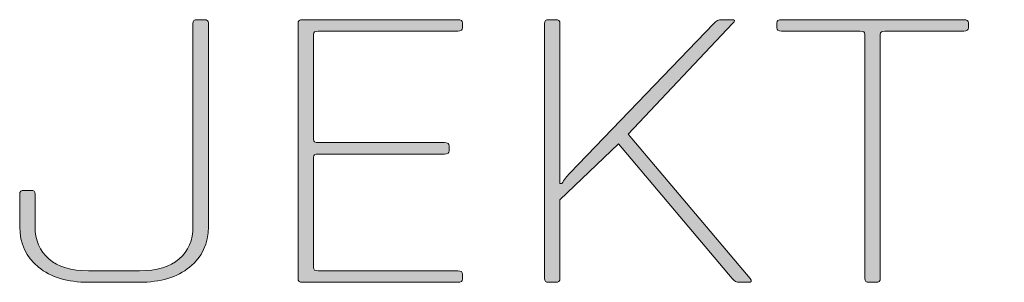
# Model space of a CAD drawing. Header units: millimetres. Extents: x -41546 to -38339, y -47321 to -45836.
# Tile 10 of 16: x -38491.36 to -38472.24, y -46747.58 to -46742.49. Entities that reach past the tile are written whole.
import ezdxf

# ---------------------------------------------------------------- set-up
doc = ezdxf.new("R2010")
doc.units = ezdxf.units.MM
doc.layers.add('G-ANNO-TTLB', color=6, linetype='Continuous', lineweight=9)
doc.layers.add('s-schody', color=10, linetype='Continuous', lineweight=5)
doc.styles.add('Arial_12', font='arial.ttf', dxfattribs={"height": 9})
doc.styles.add('Arial_13', font='arial.ttf', dxfattribs={"width": 0.8, "height": 15})
doc.styles.add('Arial_16', font='arial.ttf', dxfattribs={"height": 9})
doc.styles.add('Arial_20', font='arial.ttf', dxfattribs={"width": 0.8, "height": 14})

# ---------------------------------------------------------------- blocks, each defined once
blk = doc.blocks.new('TAB_ART_KONSTR')
at = {"layer": 's-schody'}
h = blk.add_hatch(color=251, dxfattribs=at)
edge = h.paths.add_edge_path()
edge.add_spline(control_points=[(-394.463, 356.798), (-394.298, 356.798), (-394.18, 356.883), (-394.109, 357.052), (-394.109, 357.052), (-394.109, 357.052), (-394.109, 357.052), (-394.109, 357.052)], knot_values=[-1, -1, -1, -1, -0.962962, -0.962962, -0.962962, -0.962862, -0.925924, -0.925924, -0.925924, -0.925924], degree=3, periodic=0)
edge.add_spline(control_points=[(-394.109, 357.052), (-394.108, 357.053), (-388.305, 373.668), (-388.305, 373.668), (-388.305, 373.668), (-388.305, 373.668), (-388.164, 373.668), (-388.164, 373.668), (-388.164, 373.668), (-388.164, 373.668), (-382.361, 357.052), (-382.361, 357.052), (-382.361, 357.052), (-382.29, 356.883), (-382.16, 356.798), (-381.972, 356.798), (-381.972, 356.798), (-381.972, 356.798), (-381.017, 356.798), (-381.017, 356.798), (-381.017, 356.798), (-380.827, 356.798), (-380.71, 356.883), (-380.663, 357.052), (-380.663, 357.052), (-380.663, 357.052), (-375.531, 374.655), (-375.531, 374.655), (-375.531, 374.655), (-375.461, 374.824), (-375.531, 374.908), (-375.744, 374.908), (-375.744, 374.908), (-375.744, 374.908), (-376.274, 374.908), (-376.274, 374.908), (-376.274, 374.908), (-376.486, 374.908), (-376.616, 374.824), (-376.663, 374.655), (-376.663, 374.655), (-376.663, 374.655), (-381.441, 357.868), (-381.441, 357.868), (-381.441, 357.868), (-381.441, 357.868), (-381.583, 357.868), (-381.583, 357.868), (-381.583, 357.868), (-381.583, 357.868), (-387.527, 374.655), (-387.527, 374.655), (-387.527, 374.655), (-387.598, 374.824), (-387.728, 374.908), (-387.916, 374.908), (-387.916, 374.908), (-387.916, 374.908), (-388.588, 374.908), (-388.588, 374.908), (-388.588, 374.908), (-388.777, 374.908), (-388.907, 374.824), (-388.979, 374.655), (-388.979, 374.655), (-388.979, 374.655), (-394.889, 357.868), (-394.889, 357.868), (-394.889, 357.868), (-394.889, 357.868), (-395.03, 357.868), (-395.03, 357.868), (-395.03, 357.868), (-395.03, 357.868), (-399.806, 374.655), (-399.806, 374.655), (-399.806, 374.655), (-399.877, 374.824), (-399.995, 374.908), (-400.16, 374.908), (-400.16, 374.908), (-400.16, 374.908), (-400.655, 374.908), (-400.655, 374.908), (-400.655, 374.908), (-400.892, 374.908), (-400.987, 374.824), (-400.939, 374.655), (-400.939, 374.655), (-400.939, 374.655), (-395.808, 357.052), (-395.808, 357.052), (-395.808, 357.052), (-395.738, 356.883), (-395.608, 356.798), (-395.419, 356.798), (-395.419, 356.798), (-395.419, 356.798), (-394.463, 356.798), (-394.463, 356.798)], knot_values=[-0.925924, -0.925924, -0.925924, -0.925924, -0.888889, -0.888889, -0.888889, -0.888789, -0.851852, -0.851852, -0.851852, -0.851752, -0.814815, -0.814815, -0.814815, -0.814715, -0.777778, -0.777778, -0.777778, -0.777678, -0.740741, -0.740741, -0.740741, -0.740641, -0.703704, -0.703704, -0.703704, -0.703604, -0.666667, -0.666667, -0.666667, -0.666567, -0.62963, -0.62963, -0.62963, -0.62953, -0.592593, -0.592593, -0.592593, -0.592493, -0.555556, -0.555556, -0.555556, -0.555456, -0.518519, -0.518519, -0.518519, -0.518419, -0.481481, -0.481481, -0.481481, -0.481381, -0.444444, -0.444444, -0.444444, -0.444344, -0.407407, -0.407407, -0.407407, -0.407307, -0.37037, -0.37037, -0.37037, -0.37027, -0.333333, -0.333333, -0.333333, -0.333233, -0.296296, -0.296296, -0.296296, -0.296196, -0.259259, -0.259259, -0.259259, -0.259159, -0.222222, -0.222222, -0.222222, -0.222122, -0.185185, -0.185185, -0.185185, -0.185085, -0.148148, -0.148148, -0.148148, -0.148048, -0.111111, -0.111111, -0.111111, -0.111011, -0.074074, -0.074074, -0.074074, -0.073974, -0.037037, -0.037037, -0.037037, -0.036937, 0, 0, 0, 0], degree=3, periodic=0)
edge = h.paths.add_edge_path()
edge.add_spline(control_points=[(-450.977, 356.798), (-450.788, 356.798), (-450.694, 356.883), (-450.694, 357.052)], knot_values=[-1, -1, -1, -1, -0.913043, -0.913043, -0.913043, -0.913043], degree=3, periodic=0)
edge.add_spline(control_points=[(-450.694, 357.052), (-450.694, 357.052), (-450.694, 362.487), (-450.694, 362.487), (-450.694, 362.487), (-450.694, 362.487), (-446.659, 366.346), (-446.659, 366.346), (-446.659, 366.346), (-446.659, 366.346), (-438.804, 357.052), (-438.804, 357.052), (-438.804, 357.052), (-438.661, 356.883), (-438.484, 356.798), (-438.272, 356.798), (-438.272, 356.798), (-438.272, 356.798), (-437.706, 356.798), (-437.706, 356.798), (-437.706, 356.798), (-437.471, 356.798), (-437.423, 356.883), (-437.564, 357.052), (-437.564, 357.052), (-437.564, 357.052), (-445.987, 367.022), (-445.987, 367.022), (-445.987, 367.022), (-445.987, 367.022), (-438.769, 374.655), (-438.769, 374.655), (-438.769, 374.655), (-438.579, 374.824), (-438.603, 374.908), (-438.839, 374.908), (-438.839, 374.908), (-438.839, 374.908), (-439.512, 374.908), (-439.512, 374.908), (-439.512, 374.908), (-439.724, 374.908), (-439.912, 374.824), (-440.078, 374.655), (-440.078, 374.655), (-440.078, 374.655), (-450.021, 364.318), (-450.021, 364.318), (-450.021, 364.318), (-450.233, 364.093), (-450.41, 363.858), (-450.552, 363.614), (-450.552, 363.614), (-450.552, 363.614), (-450.694, 363.614), (-450.694, 363.614), (-450.694, 363.614), (-450.694, 363.614), (-450.694, 374.655), (-450.694, 374.655), (-450.694, 374.655), (-450.694, 374.824), (-450.788, 374.908), (-450.977, 374.908), (-450.977, 374.908), (-450.977, 374.908), (-451.472, 374.908), (-451.472, 374.908), (-451.472, 374.908), (-451.66, 374.908), (-451.755, 374.824), (-451.755, 374.655), (-451.755, 374.655), (-451.755, 374.655), (-451.755, 357.052), (-451.755, 357.052), (-451.755, 357.052), (-451.755, 356.883), (-451.66, 356.798), (-451.472, 356.798), (-451.472, 356.798), (-451.472, 356.798), (-450.977, 356.798), (-450.977, 356.798)], knot_values=[-0.913043, -0.913043, -0.913043, -0.913043, -0.869565, -0.869565, -0.869565, -0.869465, -0.826087, -0.826087, -0.826087, -0.825987, -0.782609, -0.782609, -0.782609, -0.782509, -0.73913, -0.73913, -0.73913, -0.73903, -0.695652, -0.695652, -0.695652, -0.695552, -0.652174, -0.652174, -0.652174, -0.652074, -0.608696, -0.608696, -0.608696, -0.608596, -0.565217, -0.565217, -0.565217, -0.565117, -0.521739, -0.521739, -0.521739, -0.521639, -0.478261, -0.478261, -0.478261, -0.478161, -0.434783, -0.434783, -0.434783, -0.434683, -0.391304, -0.391304, -0.391304, -0.391204, -0.347826, -0.347826, -0.347826, -0.347726, -0.304348, -0.304348, -0.304348, -0.304248, -0.26087, -0.26087, -0.26087, -0.26077, -0.217391, -0.217391, -0.217391, -0.217291, -0.173913, -0.173913, -0.173913, -0.173813, -0.130435, -0.130435, -0.130435, -0.130335, -0.086957, -0.086957, -0.086957, -0.086857, -0.043478, -0.043478, -0.043478, -0.043378, 0, 0, 0, 0], degree=3, periodic=0)
edge = h.paths.add_edge_path()
edge.add_spline(control_points=[(-409.786, 356.798), (-408.347, 356.798), (-407.198, 357.145), (-406.336, 357.84)], knot_values=[-1, -1, -1, -1, -0.846154, -0.846154, -0.846154, -0.846154], degree=3, periodic=0)
edge.add_spline(control_points=[(-406.336, 357.84), (-405.475, 358.535), (-405.044, 359.464), (-405.044, 360.629), (-405.044, 360.629), (-405.044, 360.629), (-405.044, 371.077), (-405.044, 371.077), (-405.044, 371.077), (-405.044, 372.242), (-405.475, 373.171), (-406.336, 373.866), (-406.336, 373.866), (-407.198, 374.561), (-408.347, 374.908), (-409.786, 374.908), (-409.786, 374.908), (-409.786, 374.908), (-414.209, 374.908), (-414.209, 374.908), (-414.209, 374.908), (-415.649, 374.908), (-416.799, 374.561), (-417.66, 373.866), (-417.66, 373.866), (-418.52, 373.171), (-418.951, 372.242), (-418.951, 371.077), (-418.951, 371.077), (-418.951, 371.077), (-418.951, 360.629), (-418.951, 360.629), (-418.951, 360.629), (-418.951, 359.464), (-418.52, 358.535), (-417.66, 357.84), (-417.66, 357.84), (-416.799, 357.145), (-415.649, 356.798), (-414.209, 356.798), (-414.209, 356.798), (-414.209, 356.798), (-409.786, 356.798), (-409.786, 356.798)], knot_values=[-0.846154, -0.846154, -0.846154, -0.846154, -0.769231, -0.769231, -0.769231, -0.769131, -0.692308, -0.692308, -0.692308, -0.692208, -0.615385, -0.615385, -0.615385, -0.615285, -0.538462, -0.538462, -0.538462, -0.538362, -0.461538, -0.461538, -0.461538, -0.461438, -0.384615, -0.384615, -0.384615, -0.384515, -0.307692, -0.307692, -0.307692, -0.307592, -0.230769, -0.230769, -0.230769, -0.230669, -0.153846, -0.153846, -0.153846, -0.153746, -0.076923, -0.076923, -0.076923, -0.076823, 0, 0, 0, 0], degree=3, periodic=0)
edge = h.paths.add_edge_path(flags=16)
edge.add_spline(control_points=[(-416.934, 358.404), (-416.297, 357.859), (-415.389, 357.587), (-414.209, 357.587)], knot_values=[0.846154, 0.846154, 0.846154, 0.846154, 1, 1, 1, 1], degree=3, periodic=0)
edge.add_spline(control_points=[(-414.209, 357.587), (-414.209, 357.587), (-409.786, 357.587), (-409.786, 357.587), (-409.786, 357.587), (-408.607, 357.587), (-407.698, 357.859), (-407.061, 358.404), (-407.061, 358.404), (-406.424, 358.948), (-406.106, 359.699), (-406.106, 360.657), (-406.106, 360.657), (-406.106, 360.657), (-406.106, 371.049), (-406.106, 371.049), (-406.106, 371.049), (-406.106, 372.007), (-406.424, 372.758), (-407.061, 373.302), (-407.061, 373.302), (-407.698, 373.847), (-408.607, 374.119), (-409.786, 374.119), (-409.786, 374.119), (-409.786, 374.119), (-414.209, 374.119), (-414.209, 374.119), (-414.209, 374.119), (-415.389, 374.119), (-416.297, 373.847), (-416.934, 373.302), (-416.934, 373.302), (-417.572, 372.758), (-417.89, 372.007), (-417.89, 371.049), (-417.89, 371.049), (-417.89, 371.049), (-417.89, 360.657), (-417.89, 360.657), (-417.89, 360.657), (-417.89, 359.699), (-417.572, 358.948), (-416.934, 358.404)], knot_values=[0, 0, 0, 0, 0.076923, 0.076923, 0.076923, 0.077023, 0.153846, 0.153846, 0.153846, 0.153946, 0.230769, 0.230769, 0.230769, 0.230869, 0.307692, 0.307692, 0.307692, 0.307792, 0.384615, 0.384615, 0.384615, 0.384715, 0.461538, 0.461538, 0.461538, 0.461638, 0.538462, 0.538462, 0.538462, 0.538562, 0.615385, 0.615385, 0.615385, 0.615485, 0.692308, 0.692308, 0.692308, 0.692408, 0.769231, 0.769231, 0.769231, 0.769331, 0.846154, 0.846154, 0.846154, 0.846154], degree=3, periodic=0)
edge = h.paths.add_edge_path()
edge.add_spline(control_points=[(-428.859, 356.798), (-428.671, 356.798), (-428.576, 356.883), (-428.576, 357.052), (-428.576, 357.052), (-428.576, 357.052), (-428.576, 357.052), (-428.576, 357.052)], knot_values=[-1, -1, -1, -1, -0.941175, -0.941175, -0.941175, -0.941075, -0.882351, -0.882351, -0.882351, -0.882351], degree=3, periodic=0)
edge.add_spline(control_points=[(-428.576, 357.052), (-428.576, 357.053), (-428.576, 373.894), (-428.576, 373.894), (-428.576, 373.894), (-428.576, 374.044), (-428.47, 374.119), (-428.258, 374.119), (-428.258, 374.119), (-428.258, 374.119), (-422.808, 374.119), (-422.808, 374.119), (-422.808, 374.119), (-422.596, 374.119), (-422.49, 374.194), (-422.49, 374.344), (-422.49, 374.344), (-422.49, 374.344), (-422.49, 374.683), (-422.49, 374.683), (-422.49, 374.683), (-422.49, 374.833), (-422.596, 374.908), (-422.808, 374.908), (-422.808, 374.908), (-422.808, 374.908), (-435.407, 374.908), (-435.407, 374.908), (-435.407, 374.908), (-435.619, 374.908), (-435.725, 374.833), (-435.725, 374.683), (-435.725, 374.683), (-435.725, 374.683), (-435.725, 374.344), (-435.725, 374.344), (-435.725, 374.344), (-435.725, 374.194), (-435.619, 374.119), (-435.407, 374.119), (-435.407, 374.119), (-435.407, 374.119), (-429.957, 374.119), (-429.957, 374.119), (-429.957, 374.119), (-429.744, 374.119), (-429.638, 374.044), (-429.638, 373.894), (-429.638, 373.894), (-429.638, 373.894), (-429.638, 357.052), (-429.638, 357.052), (-429.638, 357.052), (-429.638, 356.883), (-429.544, 356.798), (-429.355, 356.798), (-429.355, 356.798), (-429.355, 356.798), (-428.859, 356.798), (-428.859, 356.798)], knot_values=[-0.882351, -0.882351, -0.882351, -0.882351, -0.823529, -0.823529, -0.823529, -0.823429, -0.764706, -0.764706, -0.764706, -0.764606, -0.705882, -0.705882, -0.705882, -0.705782, -0.647059, -0.647059, -0.647059, -0.646959, -0.588235, -0.588235, -0.588235, -0.588135, -0.529412, -0.529412, -0.529412, -0.529312, -0.470588, -0.470588, -0.470588, -0.470488, -0.411765, -0.411765, -0.411765, -0.411665, -0.352941, -0.352941, -0.352941, -0.352841, -0.294118, -0.294118, -0.294118, -0.294018, -0.235294, -0.235294, -0.235294, -0.235194, -0.176471, -0.176471, -0.176471, -0.176371, -0.117647, -0.117647, -0.117647, -0.117547, -0.058824, -0.058824, -0.058824, -0.058724, 0, 0, 0, 0], degree=3, periodic=0)
edge = h.paths.add_edge_path()
edge.add_spline(control_points=[(-476.03, 374.655), (-476.03, 374.824), (-475.936, 374.908), (-475.747, 374.908)], knot_values=[0.904762, 0.904762, 0.904762, 0.904762, 1, 1, 1, 1], degree=3, periodic=0)
edge.add_spline(control_points=[(-475.747, 374.908), (-475.747, 374.908), (-475.252, 374.908), (-475.252, 374.908), (-475.252, 374.908), (-475.063, 374.908), (-474.969, 374.833), (-474.969, 374.683), (-474.969, 374.683), (-474.969, 374.683), (-474.969, 360.629), (-474.969, 360.629), (-474.969, 360.629), (-474.969, 359.464), (-475.4, 358.535), (-476.261, 357.84), (-476.261, 357.84), (-477.122, 357.145), (-478.272, 356.798), (-479.711, 356.798), (-479.711, 356.798), (-479.711, 356.798), (-483.25, 356.798), (-483.25, 356.798), (-483.25, 356.798), (-484.688, 356.798), (-485.838, 357.145), (-486.7, 357.84), (-486.7, 357.84), (-487.561, 358.535), (-487.992, 359.464), (-487.992, 360.629), (-487.992, 360.629), (-487.992, 360.629), (-487.992, 362.882), (-487.992, 362.882), (-487.992, 362.882), (-487.992, 363.051), (-487.896, 363.135), (-487.708, 363.135), (-487.708, 363.135), (-487.708, 363.135), (-487.213, 363.135), (-487.213, 363.135), (-487.213, 363.135), (-487.024, 363.135), (-486.93, 363.051), (-486.93, 362.882), (-486.93, 362.882), (-486.93, 362.882), (-486.93, 360.657), (-486.93, 360.657), (-486.93, 360.657), (-486.93, 359.699), (-486.611, 358.948), (-485.975, 358.404), (-485.975, 358.404), (-485.338, 357.859), (-484.429, 357.587), (-483.25, 357.587), (-483.25, 357.587), (-483.25, 357.587), (-479.711, 357.587), (-479.711, 357.587), (-479.711, 357.587), (-478.531, 357.587), (-477.623, 357.859), (-476.987, 358.404), (-476.987, 358.404), (-476.35, 358.948), (-476.03, 359.699), (-476.03, 360.657), (-476.03, 360.657), (-476.03, 360.657), (-476.03, 374.655), (-476.03, 374.655)], knot_values=[0, 0, 0, 0, 0.047619, 0.047619, 0.047619, 0.047719, 0.095238, 0.095238, 0.095238, 0.095338, 0.142857, 0.142857, 0.142857, 0.142957, 0.190476, 0.190476, 0.190476, 0.190576, 0.238095, 0.238095, 0.238095, 0.238195, 0.285714, 0.285714, 0.285714, 0.285814, 0.333333, 0.333333, 0.333333, 0.333433, 0.380952, 0.380952, 0.380952, 0.381052, 0.428571, 0.428571, 0.428571, 0.428671, 0.47619, 0.47619, 0.47619, 0.47629, 0.52381, 0.52381, 0.52381, 0.52391, 0.571429, 0.571429, 0.571429, 0.571529, 0.619048, 0.619048, 0.619048, 0.619148, 0.666667, 0.666667, 0.666667, 0.666767, 0.714286, 0.714286, 0.714286, 0.714386, 0.761905, 0.761905, 0.761905, 0.762005, 0.809524, 0.809524, 0.809524, 0.809624, 0.857143, 0.857143, 0.857143, 0.857243, 0.904762, 0.904762, 0.904762, 0.904762], degree=3, periodic=0)
edge = h.paths.add_edge_path()
edge.add_spline(control_points=[(-457.735, 356.798), (-457.523, 356.798), (-457.417, 356.873), (-457.417, 357.023), (-457.417, 357.023), (-457.417, 357.023), (-457.417, 357.023), (-457.417, 357.023)], knot_values=[-1, -1, -1, -1, -0.92, -0.92, -0.92, -0.919982, -0.919964, -0.919964, -0.919964, -0.919964], degree=3, periodic=0)
edge.add_spline(control_points=[(-457.417, 357.023), (-457.417, 357.024), (-457.417, 357.361), (-457.417, 357.361), (-457.417, 357.361), (-457.417, 357.511), (-457.523, 357.587), (-457.735, 357.587), (-457.735, 357.587), (-457.735, 357.587), (-467.396, 357.587), (-467.396, 357.587), (-467.396, 357.587), (-467.609, 357.587), (-467.715, 357.662), (-467.715, 357.812), (-467.715, 357.812), (-467.715, 357.812), (-467.715, 365.417), (-467.715, 365.417), (-467.715, 365.417), (-467.715, 365.567), (-467.609, 365.642), (-467.396, 365.642), (-467.396, 365.642), (-467.396, 365.642), (-458.655, 365.642), (-458.655, 365.642), (-458.655, 365.642), (-458.443, 365.642), (-458.337, 365.717), (-458.337, 365.867), (-458.337, 365.867), (-458.337, 365.867), (-458.337, 366.205), (-458.337, 366.205), (-458.337, 366.205), (-458.337, 366.355), (-458.443, 366.43), (-458.655, 366.43), (-458.655, 366.43), (-458.655, 366.43), (-467.396, 366.43), (-467.396, 366.43), (-467.396, 366.43), (-467.609, 366.43), (-467.715, 366.505), (-467.715, 366.656), (-467.715, 366.656), (-467.715, 366.656), (-467.715, 373.894), (-467.715, 373.894), (-467.715, 373.894), (-467.715, 374.044), (-467.609, 374.119), (-467.396, 374.119), (-467.396, 374.119), (-467.396, 374.119), (-457.735, 374.119), (-457.735, 374.119), (-457.735, 374.119), (-457.523, 374.119), (-457.417, 374.194), (-457.417, 374.344), (-457.417, 374.344), (-457.417, 374.344), (-457.417, 374.683), (-457.417, 374.683), (-457.417, 374.683), (-457.417, 374.833), (-457.523, 374.908), (-457.735, 374.908), (-457.735, 374.908), (-457.735, 374.908), (-468.494, 374.908), (-468.494, 374.908), (-468.494, 374.908), (-468.682, 374.908), (-468.777, 374.824), (-468.777, 374.655), (-468.777, 374.655), (-468.777, 374.655), (-468.777, 357.052), (-468.777, 357.052), (-468.777, 357.052), (-468.777, 356.883), (-468.682, 356.798), (-468.494, 356.798), (-468.494, 356.798), (-468.494, 356.798), (-457.735, 356.798), (-457.735, 356.798)], knot_values=[-0.919964, -0.919964, -0.919964, -0.919964, -0.88, -0.88, -0.88, -0.8799, -0.84, -0.84, -0.84, -0.8399, -0.8, -0.8, -0.8, -0.7999, -0.76, -0.76, -0.76, -0.7599, -0.72, -0.72, -0.72, -0.7199, -0.68, -0.68, -0.68, -0.6799, -0.64, -0.64, -0.64, -0.6399, -0.6, -0.6, -0.6, -0.5999, -0.56, -0.56, -0.56, -0.5599, -0.52, -0.52, -0.52, -0.5199, -0.48, -0.48, -0.48, -0.4799, -0.44, -0.44, -0.44, -0.4399, -0.4, -0.4, -0.4, -0.3999, -0.36, -0.36, -0.36, -0.3599, -0.32, -0.32, -0.32, -0.3199, -0.28, -0.28, -0.28, -0.2799, -0.24, -0.24, -0.24, -0.2399, -0.2, -0.2, -0.2, -0.1999, -0.16, -0.16, -0.16, -0.1599, -0.12, -0.12, -0.12, -0.1199, -0.08, -0.08, -0.08, -0.0799, -0.04, -0.04, -0.04, -0.0399, 0, 0, 0, 0], degree=3, periodic=0)
edge = h.paths.add_edge_path()
edge.add_spline(control_points=[(-360.032, 356.798), (-359.82, 356.798), (-359.714, 356.873), (-359.714, 357.023), (-359.714, 357.023), (-359.714, 357.023), (-359.714, 357.023), (-359.714, 357.023)], knot_values=[-1, -1, -1, -1, -0.92, -0.92, -0.92, -0.919981, -0.919962, -0.919962, -0.919962, -0.919962], degree=3, periodic=0)
edge.add_spline(control_points=[(-359.714, 357.023), (-359.714, 357.024), (-359.714, 357.361), (-359.714, 357.361), (-359.714, 357.361), (-359.714, 357.511), (-359.82, 357.587), (-360.032, 357.587), (-360.032, 357.587), (-360.032, 357.587), (-369.692, 357.587), (-369.692, 357.587), (-369.692, 357.587), (-369.905, 357.587), (-370.011, 357.662), (-370.011, 357.812), (-370.011, 357.812), (-370.011, 357.812), (-370.011, 365.417), (-370.011, 365.417), (-370.011, 365.417), (-370.011, 365.567), (-369.905, 365.642), (-369.692, 365.642), (-369.692, 365.642), (-369.692, 365.642), (-360.952, 365.642), (-360.952, 365.642), (-360.952, 365.642), (-360.74, 365.642), (-360.633, 365.717), (-360.633, 365.867), (-360.633, 365.867), (-360.633, 365.867), (-360.633, 366.205), (-360.633, 366.205), (-360.633, 366.205), (-360.633, 366.355), (-360.74, 366.43), (-360.952, 366.43), (-360.952, 366.43), (-360.952, 366.43), (-369.692, 366.43), (-369.692, 366.43), (-369.692, 366.43), (-369.905, 366.43), (-370.011, 366.505), (-370.011, 366.656), (-370.011, 366.656), (-370.011, 366.656), (-370.011, 373.894), (-370.011, 373.894), (-370.011, 373.894), (-370.011, 374.044), (-369.905, 374.119), (-369.692, 374.119), (-369.692, 374.119), (-369.692, 374.119), (-360.032, 374.119), (-360.032, 374.119), (-360.032, 374.119), (-359.82, 374.119), (-359.714, 374.194), (-359.714, 374.344), (-359.714, 374.344), (-359.714, 374.344), (-359.714, 374.683), (-359.714, 374.683), (-359.714, 374.683), (-359.714, 374.833), (-359.82, 374.908), (-360.032, 374.908), (-360.032, 374.908), (-360.032, 374.908), (-370.79, 374.908), (-370.79, 374.908), (-370.79, 374.908), (-370.979, 374.908), (-371.073, 374.824), (-371.073, 374.655), (-371.073, 374.655), (-371.073, 374.655), (-371.073, 357.052), (-371.073, 357.052), (-371.073, 357.052), (-371.073, 356.883), (-370.979, 356.798), (-370.79, 356.798), (-370.79, 356.798), (-370.79, 356.798), (-360.032, 356.798), (-360.032, 356.798)], knot_values=[-0.919962, -0.919962, -0.919962, -0.919962, -0.88, -0.88, -0.88, -0.8799, -0.84, -0.84, -0.84, -0.8399, -0.8, -0.8, -0.8, -0.7999, -0.76, -0.76, -0.76, -0.7599, -0.72, -0.72, -0.72, -0.7199, -0.68, -0.68, -0.68, -0.6799, -0.64, -0.64, -0.64, -0.6399, -0.6, -0.6, -0.6, -0.5999, -0.56, -0.56, -0.56, -0.5599, -0.52, -0.52, -0.52, -0.5199, -0.48, -0.48, -0.48, -0.4799, -0.44, -0.44, -0.44, -0.4399, -0.4, -0.4, -0.4, -0.3999, -0.36, -0.36, -0.36, -0.3599, -0.32, -0.32, -0.32, -0.3199, -0.28, -0.28, -0.28, -0.2799, -0.24, -0.24, -0.24, -0.2399, -0.2, -0.2, -0.2, -0.1999, -0.16, -0.16, -0.16, -0.1599, -0.12, -0.12, -0.12, -0.1199, -0.08, -0.08, -0.08, -0.0799, -0.04, -0.04, -0.04, -0.0399, 0, 0, 0, 0], degree=3, periodic=0)
at = {"layer": 's-schody', "color": 251}
for points, knots in [([(-475.747, 374.908), (-475.747, 374.908), (-475.252, 374.908), (-475.252, 374.908), (-475.252, 374.908), (-475.063, 374.908), (-474.969, 374.833), (-474.969, 374.683), (-474.969, 374.683), (-474.969, 374.683), (-474.969, 360.629), (-474.969, 360.629), (-474.969, 360.629), (-474.969, 359.464), (-475.4, 358.535), (-476.261, 357.84), (-476.261, 357.84), (-477.122, 357.145), (-478.272, 356.798), (-479.711, 356.798), (-479.711, 356.798), (-479.711, 356.798), (-483.25, 356.798), (-483.25, 356.798), (-483.25, 356.798), (-484.688, 356.798), (-485.838, 357.145), (-486.7, 357.84), (-486.7, 357.84), (-487.561, 358.535), (-487.992, 359.464), (-487.992, 360.629), (-487.992, 360.629), (-487.992, 360.629), (-487.992, 362.882), (-487.992, 362.882), (-487.992, 362.882), (-487.992, 363.051), (-487.896, 363.135), (-487.708, 363.135), (-487.708, 363.135), (-487.708, 363.135), (-487.213, 363.135), (-487.213, 363.135), (-487.213, 363.135), (-487.024, 363.135), (-486.93, 363.051), (-486.93, 362.882), (-486.93, 362.882), (-486.93, 362.882), (-486.93, 360.657), (-486.93, 360.657), (-486.93, 360.657), (-486.93, 359.699), (-486.611, 358.948), (-485.975, 358.404), (-485.975, 358.404), (-485.338, 357.859), (-484.429, 357.587), (-483.25, 357.587), (-483.25, 357.587), (-483.25, 357.587), (-479.711, 357.587), (-479.711, 357.587), (-479.711, 357.587), (-478.531, 357.587), (-477.623, 357.859), (-476.987, 358.404), (-476.987, 358.404), (-476.35, 358.948), (-476.03, 359.699), (-476.03, 360.657), (-476.03, 360.657), (-476.03, 360.657), (-476.03, 374.655), (-476.03, 374.655), (-476.03, 374.655), (-476.03, 374.824), (-475.936, 374.908), (-475.747, 374.908)], [0, 0, 0, 0, 0.047619, 0.047619, 0.047619, 0.047619, 0.095238, 0.095238, 0.095238, 0.095238, 0.142857, 0.142857, 0.142857, 0.142857, 0.190476, 0.190476, 0.190476, 0.190476, 0.238095, 0.238095, 0.238095, 0.238095, 0.285714, 0.285714, 0.285714, 0.285714, 0.333333, 0.333333, 0.333333, 0.333333, 0.380952, 0.380952, 0.380952, 0.380952, 0.428571, 0.428571, 0.428571, 0.428571, 0.47619, 0.47619, 0.47619, 0.47619, 0.52381, 0.52381, 0.52381, 0.52381, 0.571429, 0.571429, 0.571429, 0.571429, 0.619048, 0.619048, 0.619048, 0.619048, 0.666667, 0.666667, 0.666667, 0.666667, 0.714286, 0.714286, 0.714286, 0.714286, 0.761905, 0.761905, 0.761905, 0.761905, 0.809524, 0.809524, 0.809524, 0.809524, 0.857143, 0.857143, 0.857143, 0.857143, 0.904762, 0.904762, 0.904762, 0.904762, 1, 1, 1, 1]), ([(-457.735, 356.798), (-457.735, 356.798), (-468.494, 356.798), (-468.494, 356.798), (-468.494, 356.798), (-468.682, 356.798), (-468.777, 356.883), (-468.777, 357.052), (-468.777, 357.052), (-468.777, 357.052), (-468.777, 374.655), (-468.777, 374.655), (-468.777, 374.655), (-468.777, 374.824), (-468.682, 374.908), (-468.494, 374.908), (-468.494, 374.908), (-468.494, 374.908), (-457.735, 374.908), (-457.735, 374.908), (-457.735, 374.908), (-457.523, 374.908), (-457.417, 374.833), (-457.417, 374.683), (-457.417, 374.683), (-457.417, 374.683), (-457.417, 374.344), (-457.417, 374.344), (-457.417, 374.344), (-457.417, 374.194), (-457.523, 374.119), (-457.735, 374.119), (-457.735, 374.119), (-457.735, 374.119), (-467.396, 374.119), (-467.396, 374.119), (-467.396, 374.119), (-467.609, 374.119), (-467.715, 374.044), (-467.715, 373.894), (-467.715, 373.894), (-467.715, 373.894), (-467.715, 366.656), (-467.715, 366.656), (-467.715, 366.656), (-467.715, 366.505), (-467.609, 366.43), (-467.396, 366.43), (-467.396, 366.43), (-467.396, 366.43), (-458.655, 366.43), (-458.655, 366.43), (-458.655, 366.43), (-458.443, 366.43), (-458.337, 366.355), (-458.337, 366.205), (-458.337, 366.205), (-458.337, 366.205), (-458.337, 365.867), (-458.337, 365.867), (-458.337, 365.867), (-458.337, 365.717), (-458.443, 365.642), (-458.655, 365.642), (-458.655, 365.642), (-458.655, 365.642), (-467.396, 365.642), (-467.396, 365.642), (-467.396, 365.642), (-467.609, 365.642), (-467.715, 365.567), (-467.715, 365.417), (-467.715, 365.417), (-467.715, 365.417), (-467.715, 357.812), (-467.715, 357.812), (-467.715, 357.812), (-467.715, 357.662), (-467.609, 357.587), (-467.396, 357.587), (-467.396, 357.587), (-467.396, 357.587), (-457.735, 357.587), (-457.735, 357.587), (-457.735, 357.587), (-457.523, 357.587), (-457.417, 357.511), (-457.417, 357.361), (-457.417, 357.361), (-457.417, 357.361), (-457.417, 357.023), (-457.417, 357.023), (-457.417, 357.023), (-457.417, 356.873), (-457.523, 356.798), (-457.735, 356.798)], [0, 0, 0, 0, 0.04, 0.04, 0.04, 0.04, 0.08, 0.08, 0.08, 0.08, 0.12, 0.12, 0.12, 0.12, 0.16, 0.16, 0.16, 0.16, 0.2, 0.2, 0.2, 0.2, 0.24, 0.24, 0.24, 0.24, 0.28, 0.28, 0.28, 0.28, 0.32, 0.32, 0.32, 0.32, 0.36, 0.36, 0.36, 0.36, 0.4, 0.4, 0.4, 0.4, 0.44, 0.44, 0.44, 0.44, 0.48, 0.48, 0.48, 0.48, 0.52, 0.52, 0.52, 0.52, 0.56, 0.56, 0.56, 0.56, 0.6, 0.6, 0.6, 0.6, 0.64, 0.64, 0.64, 0.64, 0.68, 0.68, 0.68, 0.68, 0.72, 0.72, 0.72, 0.72, 0.76, 0.76, 0.76, 0.76, 0.8, 0.8, 0.8, 0.8, 0.84, 0.84, 0.84, 0.84, 0.88, 0.88, 0.88, 0.88, 0.92, 0.92, 0.92, 0.92, 1, 1, 1, 1]), ([(-450.977, 356.798), (-450.977, 356.798), (-451.472, 356.798), (-451.472, 356.798), (-451.472, 356.798), (-451.66, 356.798), (-451.755, 356.883), (-451.755, 357.052), (-451.755, 357.052), (-451.755, 357.052), (-451.755, 374.655), (-451.755, 374.655), (-451.755, 374.655), (-451.755, 374.824), (-451.66, 374.908), (-451.472, 374.908), (-451.472, 374.908), (-451.472, 374.908), (-450.977, 374.908), (-450.977, 374.908), (-450.977, 374.908), (-450.788, 374.908), (-450.694, 374.824), (-450.694, 374.655), (-450.694, 374.655), (-450.694, 374.655), (-450.694, 363.614), (-450.694, 363.614), (-450.694, 363.614), (-450.694, 363.614), (-450.552, 363.614), (-450.552, 363.614), (-450.552, 363.614), (-450.41, 363.858), (-450.233, 364.093), (-450.021, 364.318), (-450.021, 364.318), (-450.021, 364.318), (-440.078, 374.655), (-440.078, 374.655), (-440.078, 374.655), (-439.912, 374.824), (-439.724, 374.908), (-439.512, 374.908), (-439.512, 374.908), (-439.512, 374.908), (-438.839, 374.908), (-438.839, 374.908), (-438.839, 374.908), (-438.603, 374.908), (-438.579, 374.824), (-438.769, 374.655), (-438.769, 374.655), (-438.769, 374.655), (-445.987, 367.022), (-445.987, 367.022), (-445.987, 367.022), (-445.987, 367.022), (-437.564, 357.052), (-437.564, 357.052), (-437.564, 357.052), (-437.423, 356.883), (-437.471, 356.798), (-437.706, 356.798), (-437.706, 356.798), (-437.706, 356.798), (-438.272, 356.798), (-438.272, 356.798), (-438.272, 356.798), (-438.484, 356.798), (-438.661, 356.883), (-438.804, 357.052), (-438.804, 357.052), (-438.804, 357.052), (-446.659, 366.346), (-446.659, 366.346), (-446.659, 366.346), (-446.659, 366.346), (-450.694, 362.487), (-450.694, 362.487), (-450.694, 362.487), (-450.694, 362.487), (-450.694, 357.052), (-450.694, 357.052), (-450.694, 357.052), (-450.694, 356.883), (-450.788, 356.798), (-450.977, 356.798)], [0, 0, 0, 0, 0.043478, 0.043478, 0.043478, 0.043478, 0.086957, 0.086957, 0.086957, 0.086957, 0.130435, 0.130435, 0.130435, 0.130435, 0.173913, 0.173913, 0.173913, 0.173913, 0.217391, 0.217391, 0.217391, 0.217391, 0.26087, 0.26087, 0.26087, 0.26087, 0.304348, 0.304348, 0.304348, 0.304348, 0.347826, 0.347826, 0.347826, 0.347826, 0.391304, 0.391304, 0.391304, 0.391304, 0.434783, 0.434783, 0.434783, 0.434783, 0.478261, 0.478261, 0.478261, 0.478261, 0.521739, 0.521739, 0.521739, 0.521739, 0.565217, 0.565217, 0.565217, 0.565217, 0.608696, 0.608696, 0.608696, 0.608696, 0.652174, 0.652174, 0.652174, 0.652174, 0.695652, 0.695652, 0.695652, 0.695652, 0.73913, 0.73913, 0.73913, 0.73913, 0.782609, 0.782609, 0.782609, 0.782609, 0.826087, 0.826087, 0.826087, 0.826087, 0.869565, 0.869565, 0.869565, 0.869565, 0.913043, 0.913043, 0.913043, 0.913043, 1, 1, 1, 1]), ([(-428.859, 356.798), (-428.859, 356.798), (-429.355, 356.798), (-429.355, 356.798), (-429.355, 356.798), (-429.544, 356.798), (-429.638, 356.883), (-429.638, 357.052), (-429.638, 357.052), (-429.638, 357.052), (-429.638, 373.894), (-429.638, 373.894), (-429.638, 373.894), (-429.638, 374.044), (-429.744, 374.119), (-429.957, 374.119), (-429.957, 374.119), (-429.957, 374.119), (-435.407, 374.119), (-435.407, 374.119), (-435.407, 374.119), (-435.619, 374.119), (-435.725, 374.194), (-435.725, 374.344), (-435.725, 374.344), (-435.725, 374.344), (-435.725, 374.683), (-435.725, 374.683), (-435.725, 374.683), (-435.725, 374.833), (-435.619, 374.908), (-435.407, 374.908), (-435.407, 374.908), (-435.407, 374.908), (-422.808, 374.908), (-422.808, 374.908), (-422.808, 374.908), (-422.596, 374.908), (-422.49, 374.833), (-422.49, 374.683), (-422.49, 374.683), (-422.49, 374.683), (-422.49, 374.344), (-422.49, 374.344), (-422.49, 374.344), (-422.49, 374.194), (-422.596, 374.119), (-422.808, 374.119), (-422.808, 374.119), (-422.808, 374.119), (-428.258, 374.119), (-428.258, 374.119), (-428.258, 374.119), (-428.47, 374.119), (-428.576, 374.044), (-428.576, 373.894), (-428.576, 373.894), (-428.576, 373.894), (-428.576, 357.052), (-428.576, 357.052), (-428.576, 357.052), (-428.576, 356.883), (-428.671, 356.798), (-428.859, 356.798)], [0, 0, 0, 0, 0.058824, 0.058824, 0.058824, 0.058824, 0.117647, 0.117647, 0.117647, 0.117647, 0.176471, 0.176471, 0.176471, 0.176471, 0.235294, 0.235294, 0.235294, 0.235294, 0.294118, 0.294118, 0.294118, 0.294118, 0.352941, 0.352941, 0.352941, 0.352941, 0.411765, 0.411765, 0.411765, 0.411765, 0.470588, 0.470588, 0.470588, 0.470588, 0.529412, 0.529412, 0.529412, 0.529412, 0.588235, 0.588235, 0.588235, 0.588235, 0.647059, 0.647059, 0.647059, 0.647059, 0.705882, 0.705882, 0.705882, 0.705882, 0.764706, 0.764706, 0.764706, 0.764706, 0.823529, 0.823529, 0.823529, 0.823529, 0.882353, 0.882353, 0.882353, 0.882353, 1, 1, 1, 1])]:
    blk.add_open_spline(points, degree=3, knots=knots, dxfattribs=at)
at = {"layer": 'G-ANNO-TTLB', "color": 2}
for tag, p, height, style, width in [('NAZWA_RYS', (-568.249, 266.543), 21, 'Arial_13', 0.8), ('REWIZJA_RYS', (-679.428, 16.886), 19.875, 'Arial_20', 0.9), ('SKALA_RYS', (-490.535, 16.638), 19.875, 'Arial_12', 0.9), ('NUMER_RYS', (-120.271, 11.743), 25, 'Arial_12', 0.9)]:
    blk.add_attdef(tag, p, '', height=height, dxfattribs=dict(at, style=style, width=width))
at = {"layer": 'G-ANNO-TTLB', "color": 2, "style": 'Arial_16', "width": 0.8}
blk.add_attdef('DATA_RYS', (-168.003, 53.107), '', height=18.058, rotation=90, dxfattribs=at)

msp = doc.modelspace()

# ---------------------------------------------------------------- block references
at = {"lineweight": -2, "xscale": 0.28125, "yscale": 0.28125, "zscale": 0.28125}
msp.add_blockref('TAB_ART_KONSTR', (-38354.112, -46847.933), dxfattribs=at)

doc.saveas('drawing.dxf')
